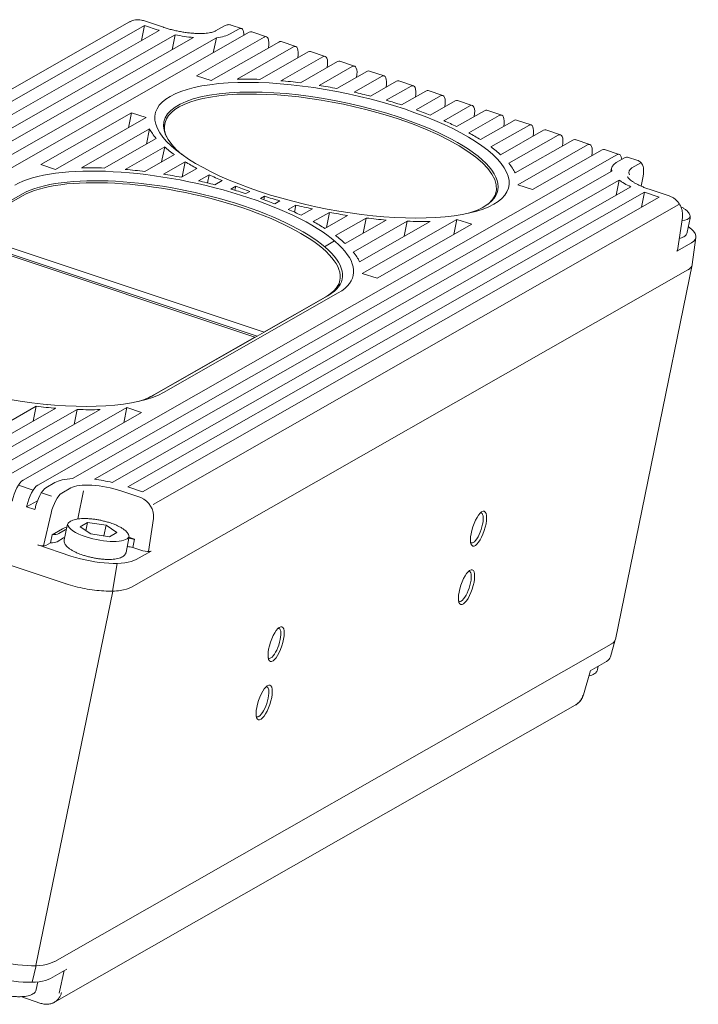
# Model space of a CAD drawing. Header units: millimetres. Extents: x 0 to 420, y 0 to 297.
# Tile 33 of 44: x 264 to 291, y 211 to 250. Entities that reach past the tile are written whole.
import ezdxf

# ---------------------------------------------------------------- set-up
doc = ezdxf.new("R2010")
doc.units = ezdxf.units.MM
doc.layers.add('1', color=7, linetype='Continuous', true_color=0xffffff)

msp = doc.modelspace()

# ---------------------------------------------------------------- linework, layer by layer
at = {"layer": '1', "color": 250, "linetype": 'Continuous', "lineweight": 18}
for p, q in [((268.086, 249.828), (247.257, 237.947)), ((269.425, 249.612), (268.632, 249.877)), ((272.517, 249.569), (272.113, 249.703)), ((248.21, 238.007), (268.678, 249.682)), ((248.792, 237.813), (269.261, 249.488)), ((249.329, 237.593), (269.889, 249.32)), ((272.827, 249.417), (249.885, 236.331)), ((268.555, 249.086), (268.678, 249.682)), ((268.678, 249.682), (269.213, 249.504)), ((269.767, 248.724), (269.889, 249.32)), ((271.847, 249.672), (271.492, 249.469)), ((272.067, 249.349), (272.422, 249.552)), ((273.504, 249.239), (272.922, 249.433)), ((270.612, 249.206), (249.771, 237.318)), ((250.023, 236.936), (271.524, 249.2)), ((270.73, 247.694), (273.41, 249.223)), ((271.312, 247.5), (273.992, 249.028)), ((271.402, 248.604), (271.524, 249.2)), ((274.669, 248.851), (274.087, 249.045)), ((272.342, 247.56), (274.575, 248.834)), ((273.244, 247.549), (275.157, 248.64)), ((275.835, 248.462), (275.252, 248.657)), ((274.074, 247.496), (275.74, 248.446)), ((274.853, 247.413), (276.322, 248.251)), ((277, 248.074), (276.417, 248.268)), ((275.592, 247.308), (276.905, 248.057)), ((276.298, 247.184), (277.488, 247.863)), ((278.165, 247.685), (277.582, 247.88)), ((271.312, 247.5), (270.73, 247.694)), ((276.975, 247.044), (278.07, 247.669)), ((277.626, 246.889), (278.653, 247.475)), ((279.33, 247.297), (278.747, 247.491)), ((278.253, 246.72), (279.235, 247.28)), ((278.856, 246.538), (279.818, 247.086)), ((280.495, 246.909), (279.912, 247.103)), ((279.437, 246.343), (280.4, 246.892)), ((279.996, 246.135), (280.983, 246.698)), ((281.66, 246.52), (281.077, 246.714)), ((264.567, 244.179), (268.159, 246.228)), ((268.037, 245.631), (268.159, 246.228)), ((268.159, 246.228), (268.742, 246.033)), ((280.531, 245.913), (281.565, 246.503)), ((281.041, 245.678), (282.148, 246.309)), ((282.825, 246.132), (282.242, 246.326)), ((265.149, 243.984), (268.742, 246.033)), ((281.525, 245.428), (282.73, 246.115)), ((281.98, 245.161), (283.313, 245.921)), ((283.99, 245.743), (283.408, 245.937)), ((266.179, 244.045), (268.877, 245.584)), ((268.755, 244.988), (268.877, 245.584)), ((269.48, 245.795), (269.439, 245.595)), ((282.401, 244.874), (283.895, 245.727)), ((282.782, 244.565), (284.478, 245.532)), ((285.155, 245.355), (284.573, 245.549)), ((267.082, 244.034), (269.14, 245.207)), ((283.108, 244.225), (285.061, 245.338)), ((283.357, 243.84), (285.643, 245.144)), ((286.32, 244.966), (285.738, 245.161)), ((267.912, 243.98), (269.475, 244.872)), ((269.352, 244.276), (269.475, 244.872)), ((283.466, 243.376), (286.226, 244.95)), ((286.808, 244.755), (284.049, 243.182)), ((287.485, 244.578), (286.903, 244.772)), ((264.449, 231.475), (287.391, 244.561)), ((268.69, 243.898), (269.861, 244.566)), ((269.429, 243.793), (270.287, 244.282)), ((270.165, 243.686), (270.287, 244.282)), ((287.715, 244.453), (287.36, 244.25)), ((288.213, 244.335), (287.81, 244.47)), ((265.149, 243.984), (264.567, 244.179)), ((287.182, 243.916), (265.822, 231.732)), ((270.135, 243.669), (270.746, 244.018)), ((287.177, 244.035), (287.148, 243.897)), ((266.691, 231.701), (287.478, 243.558)), ((270.812, 243.529), (271.234, 243.77)), ((271.168, 243.447), (271.234, 243.77)), ((271.463, 243.374), (271.748, 243.536)), ((287.356, 242.962), (287.478, 243.558)), ((288.353, 243.317), (288.427, 243.717)), ((287.936, 243.293), (267.398, 231.578)), ((268.016, 231.404), (288.484, 243.079)), ((272.09, 243.205), (272.287, 243.317)), ((272.254, 243.157), (272.287, 243.317)), ((272.694, 243.023), (272.848, 243.111)), ((282.565, 242.901), (282.607, 243.102)), ((284.049, 243.182), (283.466, 243.376)), ((288.362, 242.483), (288.484, 243.079)), ((288.484, 243.079), (289.066, 242.885)), ((289.456, 242.934), (288.662, 243.199)), ((263.844, 243.011), (261.318, 241.57)), ((263.844, 242.937), (261.4, 241.543)), ((268.598, 231.21), (289.066, 242.885)), ((273.275, 242.827), (273.432, 242.917)), ((273.404, 242.781), (273.432, 242.917)), ((273.833, 242.619), (274.039, 242.737)), ((274.368, 242.398), (274.669, 242.57)), ((274.612, 242.289), (274.669, 242.57)), ((274.878, 242.163), (275.324, 242.417)), ((275.363, 241.912), (276.005, 242.279)), ((275.818, 241.645), (276.715, 242.157)), ((275.882, 241.682), (276.005, 242.279)), ((276.239, 241.359), (277.459, 242.055)), ((276.619, 241.049), (278.244, 241.976)), ((276.946, 240.709), (279.082, 241.928)), ((277.195, 240.325), (279.998, 241.924)), ((277.303, 239.86), (281.054, 242)), ((277.336, 241.459), (277.459, 242.055)), ((278.96, 241.332), (279.082, 241.928)), ((280.932, 241.404), (281.054, 242)), ((281.054, 242), (281.637, 241.806)), ((289.783, 240.763), (289.981, 242.071)), ((290.176, 241.489), (290.29, 242.045)), ((273.417, 237.536), (261.318, 241.57)), ((281.637, 241.806), (277.886, 239.666)), ((261.038, 241.41), (273.137, 237.376)), ((273.047, 237.333), (261.038, 241.337)), ((290.376, 240.212), (290.516, 241.281)), ((290.347, 241.071), (289.762, 240.737)), ((268.159, 227.425), (290.205, 240.001)), ((287.327, 225.358), (290.372, 240.196)), ((276.356, 239.32), (276.411, 239.588)), ((277.886, 239.666), (277.303, 239.86)), ((269.434, 235.145), (276.348, 239.089)), ((273.409, 237.539), (275.853, 238.933)), ((273.417, 237.536), (275.942, 238.977)), ((268.959, 235.001), (273.047, 237.333)), ((269.028, 235.033), (273.137, 237.376)), ((273.047, 237.333), (273.045, 237.324)), ((273.137, 237.376), (273.417, 237.536)), ((260.954, 232.64), (264.382, 234.596)), ((261.536, 232.446), (265.167, 234.517)), ((263.284, 231.864), (267.977, 234.541)), ((264.259, 234), (264.382, 234.596)), ((267.855, 233.944), (267.977, 234.541)), ((267.977, 234.541), (268.56, 234.346)), ((262.119, 232.252), (266.005, 234.469)), ((262.701, 232.058), (266.921, 234.465)), ((268.56, 234.346), (263.866, 231.669)), ((265.883, 233.872), (266.005, 234.469)), ((246.744, 233.841), (265.566, 227.566)), ((265.129, 231.569), (264.773, 231.367)), ((268.598, 231.21), (268.016, 231.404)), ((264.435, 230.854), (264.005, 230.609)), ((264.014, 230.645), (264.005, 230.609)), ((264.33, 230.5), (264.005, 230.609)), ((264.33, 230.5), (264.338, 230.537)), ((265.61, 229.866), (265.495, 229.31)), ((266.121, 229.816), (266.421, 229.987)), ((266.552, 229.536), (266.121, 229.816)), ((266.421, 229.987), (266.355, 229.664)), ((266.421, 229.987), (267.154, 229.879)), ((267.154, 229.879), (267.068, 229.46)), ((267.154, 229.879), (267.585, 229.599)), ((265.015, 229.506), (264.949, 229.182)), ((265.015, 229.506), (265.423, 229.739)), ((265.278, 229.555), (265.535, 229.701)), ((267.285, 229.428), (266.552, 229.536)), ((267.585, 229.599), (267.285, 229.428)), ((265.757, 228.663), (264.448, 229.099)), ((264.949, 229.182), (264.773, 229.081)), ((265.469, 229.377), (265.211, 229.23)), ((267.944, 228.808), (268.058, 229.364)), ((268.061, 229.403), (268.281, 229.329)), ((268.214, 229.005), (268.281, 229.329)), ((268.608, 228.874), (268.214, 229.005)), ((268.933, 228.856), (268.347, 228.522)), ((265.118, 212.601), (287.163, 225.176)), ((287.134, 224.666), (287.324, 225.345)), ((287.164, 225.177), (287.163, 225.176)), ((286.327, 224.118), (286.971, 224.485)), ((286.063, 223.167), (286.344, 224.127)), ((286.621, 224.163), (286.649, 224.301)), ((286.621, 224.163), (286.622, 224.167)), ((265.108, 210.983), (285.741, 222.752)), ((264.955, 211.927), (265.598, 212.294)), ((264.389, 211.482), (264.452, 211.79)), ((264.389, 211.482), (264.39, 211.486)), ((263.772, 211.202), (264.567, 210.937))]:
    msp.add_line(p, q, dxfattribs=at)
at = {"layer": '1', "color": 250, "linetype": 'Continuous', "lineweight": 13}
for p, q in [((287.986, 244.04), (288.341, 244.243)), ((269.014, 230.71), (289.843, 242.591)), ((276.208, 241.145), (275.81, 240.918)), ((264.848, 234.665), (264.834, 234.657)), ((263.685, 231.472), (264.267, 231.278)), ((264.592, 231.17), (264.995, 231.035)), ((265.399, 231.157), (265.754, 231.359)), ((266.034, 230.131), (266.263, 231.243)), ((267.739, 231.243), (268.532, 230.978)), ((264.681, 229.062), (264.973, 230.361)), ((269.037, 230.144), (268.838, 228.837)), ((267.41, 227.272), (267.599, 228.369)), ((267.42, 227.273), (264.375, 212.43)), ((264.385, 212.43), (264.227, 211.774)), ((265.498, 212.237), (265.295, 211.34))]:
    msp.add_line(p, q, dxfattribs=at)
at = {"layer": '1', "color": 250, "linetype": 'Continuous', "lineweight": 18}
for centre, major_axis, ratio, start_param, end_param in [((268.457, 249.176), (0.372, -0.651), 0.887165, 3.112898, 3.141581), ((270.095, 250.007), (-2.155, 0.442), 0.324674, 1.216755, 1.2405), ((270.095, 250.007), (-2.155, 0.442), 0.324674, 1.541637, 1.878699), ((270.095, 250.007), (-2.155, 0.442), 0.324674, 2.360295, 2.787552), ((272.279, 248.857), (0.237, 0.711), 0.327909, 5.477986, 6.634014), ((272.685, 248.722), (-0.237, -0.711), 0.327909, 3.141592, 3.492421), ((273.267, 248.528), (0.237, 0.711), 0.327909, 5.205592, 6.634014), ((273.85, 248.333), (-0.237, -0.711), 0.327909, 3.141592, 3.492421), ((274.432, 248.139), (0.237, 0.711), 0.327909, 5.205592, 6.634014), ((275.015, 247.945), (-0.237, -0.711), 0.327909, 3.141592, 3.492421), ((275.597, 247.751), (0.237, 0.711), 0.327909, 5.205592, 6.634014), ((276.18, 247.557), (-0.237, -0.711), 0.327909, 3.141592, 3.492421), ((276.762, 247.362), (0.237, 0.711), 0.327909, 5.205592, 6.634014), ((276.103, 244.741), (-7.004, 1.437), 0.324674, 4.358348, 7.499941), ((277.345, 247.168), (-0.237, -0.711), 0.327909, 3.141592, 3.492421), ((277.927, 246.974), (0.237, 0.711), 0.327909, 5.205592, 6.634014), ((276.103, 244.741), (-7.347, 1.508), 0.324674, 5.177646, 5.315116), ((276.103, 244.741), (-7.347, 1.508), 0.324674, 4.949519, 5.058064), ((278.51, 246.78), (-0.237, -0.711), 0.327909, 3.141592, 3.492421), ((279.093, 246.585), (0.237, 0.711), 0.327909, 5.205592, 6.634014), ((276.056, 244.509), (-6.612, 1.357), 0.324674, 4.358348, 6.820179), ((276.043, 244.449), (-6.563, 1.347), 0.324674, 4.358348, 6.536797), ((276.103, 244.741), (-7.347, 1.508), 0.324674, 4.752473, 4.848394), ((276.103, 244.741), (-7.347, 1.508), 0.324674, 4.570605, 4.660247), ((279.675, 246.391), (-0.237, -0.711), 0.327909, 3.141592, 3.492421), ((280.258, 246.197), (0.237, 0.711), 0.327909, 5.205592, 6.634014), ((276.103, 244.741), (-7.347, 1.508), 0.324674, 4.39569, 4.482668), ((280.84, 246.003), (-0.237, -0.711), 0.327909, 3.141592, 3.492421), ((281.423, 245.809), (0.237, 0.711), 0.327909, 5.205592, 6.634014), ((276.103, 244.741), (-7.004, 1.437), 0.324674, 1.216755, 4.358348), ((276.103, 244.741), (-7.347, 1.508), 0.324674, 4.221925, 4.308995), ((282.005, 245.614), (-0.237, -0.711), 0.327909, 3.141592, 3.492421), ((282.588, 245.42), (0.237, 0.711), 0.327909, 5.205592, 6.634014), ((276.043, 244.449), (-6.563, 1.347), 0.324674, 2.887935, 4.358348), ((276.056, 244.509), (-6.612, 1.357), 0.324674, 2.604603, 4.358348), ((276.103, 244.741), (-7.347, 1.508), 0.324674, 4.043856, 4.133799), ((283.17, 245.226), (-0.237, -0.711), 0.327909, 3.141592, 3.492421), ((283.753, 245.032), (0.237, 0.711), 0.327909, 5.205592, 6.634014), ((276.103, 244.741), (-7.347, 1.508), 0.324674, 0.259988, 0.397458), ((276.103, 244.741), (-7.347, 1.508), 0.324674, 3.854651, 3.951191), ((284.335, 244.837), (-0.237, -0.711), 0.327909, 3.141592, 3.492421), ((284.918, 244.643), (0.237, 0.711), 0.327909, 5.205592, 6.634014), ((285.5, 244.449), (-0.237, -0.711), 0.327909, 3.141592, 3.492421), ((286.083, 244.255), (0.237, 0.711), 0.327909, 5.205592, 6.634014), ((276.103, 244.741), (-7.347, 1.508), 0.324674, 0.51704, 0.625585), ((276.103, 244.741), (-7.347, 1.508), 0.324674, 3.642841, 3.752653), ((286.666, 244.061), (-0.237, -0.711), 0.327909, 3.141592, 3.492421), ((276.103, 244.741), (-7.347, 1.508), 0.324674, 0.726709, 0.822631), ((289.332, 243.593), (-2.155, 0.442), 0.324674, 5.929144, 6.446365), ((287.248, 243.866), (0.237, 0.711), 0.327909, 5.612178, 6.634014), ((287.573, 243.758), (-0.237, -0.711), 0.327909, 3.141592, 3.492421), ((269.941, 241.225), (-7.004, 1.437), 0.324674, 2.787552, 5.929144), ((269.941, 241.225), (-7.347, 1.508), 0.324674, 5.177646, 5.315116), ((269.941, 241.225), (-7.347, 1.508), 0.324674, 4.949519, 5.058064), ((276.103, 244.741), (-7.347, 1.508), 0.324674, 3.380435, 3.521304), ((269.848, 240.935), (-6.563, 1.347), 0.324674, 2.787552, 5.929144), ((269.893, 240.994), (-6.612, 1.357), 0.324674, 2.787552, 5.929144), ((269.941, 241.225), (-7.347, 1.508), 0.324674, 4.752473, 4.848394), ((269.941, 241.225), (-7.347, 1.508), 0.324674, 4.570605, 4.660247), ((276.103, 244.741), (-7.347, 1.508), 0.324674, 0.914857, 1.004499), ((289.332, 243.593), (-2.155, 0.442), 0.324674, 0.605688, 0.934744), ((269.941, 241.225), (-7.347, 1.508), 0.324674, 4.39569, 4.482668), ((276.103, 244.741), (-7.347, 1.508), 0.324674, 1.092435, 1.179413), ((269.941, 241.225), (-7.347, 1.508), 0.324674, 4.221925, 4.308995), ((276.103, 244.741), (-7.347, 1.508), 0.324674, 1.266109, 1.353178), ((269.941, 241.225), (-7.347, 1.508), 0.324674, 4.043856, 4.133799), ((276.103, 244.741), (-7.347, 1.508), 0.324674, 1.441304, 1.531247), ((269.941, 241.225), (-7.347, 1.508), 0.324674, 3.854651, 3.951191), ((276.103, 244.741), (-7.347, 1.508), 0.324674, 1.623912, 1.720452), ((276.103, 244.741), (-7.347, 1.508), 0.324674, 1.82245, 1.932262), ((276.103, 244.741), (-7.347, 1.508), 0.324674, 2.053799, 2.194669), ((288.55, 241.668), (-1.964, 0.401), 0.324095, 2.787638, 3.763166), ((269.941, 241.225), (-7.347, 1.508), 0.324674, 3.642841, 3.752653), ((289.537, 240.812), (-0.245, 0.05), 0.324336, 2.788102, 3.158465), ((269.941, 241.225), (-7.347, 1.508), 0.324674, 3.380435, 3.521304), ((288.413, 240.598), (-1.959, 0.402), 0.324674, 2.787552, 2.788922), ((263.026, 237.281), (-7.004, 1.437), 0.324674, 5.929144, 9.070737), ((269.76, 240.345), (-6.612, 1.357), 0.324674, 3.29325, 3.297766), ((262.979, 237.05), (-6.612, 1.357), 0.324674, 2.604554, 2.787552), ((262.954, 237.003), (-6.563, 1.347), 0.324674, 2.736845, 2.787552), ((263.026, 237.281), (-7.347, 1.508), 0.324674, 1.82245, 1.932262), ((263.026, 237.281), (-7.347, 1.508), 0.324674, 2.053799, 2.194669), ((263.724, 230.974), (-0.237, -0.711), 0.327909, 3.492421, 5.010857), ((264.306, 230.78), (0.237, 0.711), 0.327909, 0.350828, 1.869265), ((264.631, 230.672), (-0.237, -0.711), 0.327909, 3.492421, 5.010857), ((267.1, 230.912), (-2.155, 0.442), 0.324674, 5.411924, 5.929144), ((267.1, 230.912), (-2.155, 0.442), 0.324674, 4.640359, 4.969416), ((281.818, 229.775), (0.198, 0.593), 0.327909, 3.49242, 6.283185), ((281.818, 229.775), (0.198, 0.593), 0.327909, 0, 0.144958), ((266.767, 229.291), (1.469, -0.302), 0.324674, 2.555884, 2.787552), ((264.717, 229.741), (-0.612, 0.126), 0.324674, 2.144051, 2.787552), ((266.767, 229.291), (1.347, -0.276), 0.324674, 2.711883, 2.787552), ((264.548, 229.156), (-0.245, 0.05), 0.325012, 1.216204, 2.787), ((264.651, 229.417), (0.612, -0.126), 0.324674, 5.285643, 5.929144), ((266.701, 228.966), (-1.347, 0.276), 0.324674, 5.853476, 5.929144), ((268.079, 229.232), (0.612, -0.126), 0.324674, 4.638271, 5.001849), ((268.145, 229.556), (-0.612, 0.126), 0.324674, 1.490957, 1.860257), ((281.818, 229.775), (0.198, 0.593), 0.327909, 2.996638, 3.49242), ((266.555, 229.122), (-1.96, 0.404), 0.325252, 1.219412, 2.78747), ((268.708, 228.931), (-0.245, 0.05), 0.324336, 1.217306, 2.788102), ((281.343, 227.459), (0.198, 0.593), 0.327909, 3.49242, 6.283185), ((281.343, 227.459), (0.198, 0.593), 0.327909, 0, 0.144958), ((266.367, 228.023), (-1.959, 0.402), 0.324674, 1.216755, 1.218126), ((281.343, 227.459), (0.198, 0.593), 0.327909, 2.996638, 3.49242), ((273.801, 225.203), (0.198, 0.593), 0.327909, 3.49242, 6.283185), ((273.801, 225.203), (0.198, 0.593), 0.327909, 0, 0.144958), ((285.381, 225.822), (-1.945, 0.471), 0.309693, 2.799814, 3.152505), ((273.801, 225.203), (0.198, 0.593), 0.327909, 2.996638, 3.49242), ((285.174, 225.082), (-1.964, 0.401), 0.324095, 2.787638, 3.118547), ((273.326, 222.886), (0.198, 0.593), 0.327909, 3.49242, 6.283185), ((273.326, 222.886), (0.198, 0.593), 0.327909, 0, 0.144958), ((273.326, 222.886), (0.198, 0.593), 0.327909, 2.996638, 3.49242), ((263.335, 213.248), (-1.952, 0.435), 0.356382, 1.2241, 2.792156), ((263.325, 213.199), (-1.959, 0.402), 0.324674, 2.786181, 2.787552), ((263.162, 212.526), (-1.96, 0.404), 0.325252, 1.219412, 2.78747)]:
    msp.add_ellipse(centre, major_axis=major_axis, ratio=ratio, start_param=start_param, end_param=end_param, dxfattribs=at)
at = {"layer": '1', "color": 250, "linetype": 'Continuous', "lineweight": 13}
for centre, major_axis, ratio, start_param, end_param in [((288.2, 243.549), (0.237, 0.711), 0.327909, 0.336385, 0.356322), ((289.332, 243.593), (1.469, -0.302), 0.324674, 2.791076, 3.386801), ((289.085, 242.389), (-1.224, 0.251), 0.324674, 2.432881, 3.039417), ((267.1, 230.912), (1.469, -0.302), 0.324674, 1.188931, 2.791076), ((265.258, 230.463), (0.237, 0.711), 0.327909, 0.356322, 1.82317), ((268.353, 230.295), (0.372, -0.651), 0.887165, 0.893161, 2.306209), ((266.853, 229.708), (-1.224, 0.251), 0.324674, 0.098379, 1.230043), ((266.853, 229.708), (-1.224, 0.251), 0.324674, 1.230043, 3.039417)]:
    msp.add_ellipse(centre, major_axis=major_axis, ratio=ratio, start_param=start_param, end_param=end_param, dxfattribs=at)
at = {"layer": '1', "color": 250, "linetype": 'Continuous', "lineweight": 18}
for centre in [(281.907, 229.745), (281.432, 227.429), (273.891, 225.173), (273.416, 222.857)]:
    msp.add_ellipse(centre, major_axis=(-0.229, -0.688), ratio=0.327909, dxfattribs=at)
for points, knots in [([(268.632, 249.877), (268.607, 249.885), (268.542, 249.903), (268.434, 249.916), (268.313, 249.91), (268.201, 249.883), (268.134, 249.853), (268.105, 249.837)], [0, 0, 0, 0, 0.142288, 0.367119, 0.590893, 0.812666, 1, 1, 1, 1]), ([(272.113, 249.701), (272.095, 249.707), (272.053, 249.72), (271.984, 249.72), (271.911, 249.703), (271.868, 249.684), (271.847, 249.672)], [0, 0, 0, 0, 0.192897, 0.463873, 0.725234, 1, 1, 1, 1]), ([(271.492, 249.469), (271.485, 249.465), (271.463, 249.454), (271.412, 249.433), (271.333, 249.411), (271.235, 249.391), (271.118, 249.377), (270.984, 249.368), (270.836, 249.366), (270.676, 249.371), (270.506, 249.384), (270.329, 249.404), (270.148, 249.431), (269.966, 249.466), (269.786, 249.507), (269.612, 249.553), (269.494, 249.59), (269.433, 249.61), (269.425, 249.612)], [0, 0, 0, 0, 0.036148, 0.096488, 0.158516, 0.222748, 0.28892, 0.356656, 0.425587, 0.495404, 0.565859, 0.636761, 0.70796, 0.779332, 0.850771, 0.922162, 0.989494, 1, 1, 1, 1]), ([(288.427, 243.717), (288.431, 243.737), (288.44, 243.795), (288.449, 243.891), (288.447, 243.996), (288.432, 244.088), (288.403, 244.167), (288.362, 244.233), (288.307, 244.287), (288.255, 244.321), (288.222, 244.331), (288.212, 244.333)], [0, 0, 0, 0, 0.076342, 0.226046, 0.38413, 0.529762, 0.647364, 0.755217, 0.859062, 0.961569, 1, 1, 1, 1]), ([(288.662, 243.199), (288.633, 243.208), (288.551, 243.236), (288.422, 243.286), (288.282, 243.347), (288.158, 243.409), (288.051, 243.471), (287.963, 243.53), (287.896, 243.584), (287.85, 243.631), (287.824, 243.666), (287.816, 243.682), (287.815, 243.684), (287.815, 243.684)], [0, 0, 0, 0, 0.056181, 0.162509, 0.268154, 0.372725, 0.475837, 0.577004, 0.675661, 0.771285, 0.863705, 0.953796, 1, 1, 1, 1]), ([(289.981, 242.071), (289.985, 242.097), (289.992, 242.164), (289.988, 242.274), (289.963, 242.398), (289.919, 242.517), (289.856, 242.629), (289.776, 242.73), (289.681, 242.817), (289.573, 242.887), (289.496, 242.92), (289.456, 242.934)], [0, 0, 0, 0, 0.072226, 0.186514, 0.301325, 0.416797, 0.532798, 0.6492, 0.765826, 0.882495, 1, 1, 1, 1]), ([(290.289, 242.045), (290.293, 242.064), (290.298, 242.106), (290.284, 242.171), (290.252, 242.237), (290.201, 242.303), (290.129, 242.371), (290.036, 242.437), (289.962, 242.481), (289.922, 242.502), (289.921, 242.502)], [0, 0, 0, 0, 0.105892, 0.231354, 0.362739, 0.508397, 0.668456, 0.833637, 0.996662, 1, 1, 1, 1]), ([(289.856, 241.244), (289.89, 241.252), (289.957, 241.272), (290.039, 241.311), (290.105, 241.359), (290.149, 241.414), (290.172, 241.459), (290.174, 241.485), (290.175, 241.489)], [0, 0, 0, 0, 0.206596, 0.435097, 0.630012, 0.804795, 0.969663, 1, 1, 1, 1]), ([(267.327, 229.973), (267.301, 229.981), (267.226, 230.005), (267.097, 230.041), (266.94, 230.078), (266.781, 230.107), (266.623, 230.129), (266.468, 230.143), (266.32, 230.149), (266.181, 230.146), (266.052, 230.135), (265.935, 230.114), (265.831, 230.084), (265.746, 230.044), (265.681, 229.996), (265.637, 229.941), (265.614, 229.896), (265.611, 229.87), (265.611, 229.866)], [0, 0, 0, 0, 0.036694, 0.106541, 0.176305, 0.246028, 0.315781, 0.385635, 0.455688, 0.526071, 0.596969, 0.668655, 0.741524, 0.815965, 0.879465, 0.936406, 0.990117, 1, 1, 1, 1]), ([(268.057, 229.364), (268.061, 229.383), (268.066, 229.425), (268.052, 229.49), (268.02, 229.556), (267.969, 229.622), (267.897, 229.689), (267.804, 229.756), (267.695, 229.82), (267.571, 229.88), (267.447, 229.931), (267.363, 229.96), (267.327, 229.973)], [0, 0, 0, 0, 0.073771, 0.161175, 0.252704, 0.354178, 0.465684, 0.580759, 0.694331, 0.806282, 0.917092, 1, 1, 1, 1]), ([(265.497, 229.31), (265.493, 229.291), (265.488, 229.249), (265.502, 229.184), (265.534, 229.118), (265.585, 229.052), (265.657, 228.984), (265.75, 228.918), (265.859, 228.854), (265.983, 228.794), (266.107, 228.743), (266.19, 228.713), (266.227, 228.701)], [0, 0, 0, 0, 0.073771, 0.161175, 0.252704, 0.354178, 0.465684, 0.580759, 0.694331, 0.806282, 0.917092, 1, 1, 1, 1]), ([(266.227, 228.701), (266.253, 228.693), (266.328, 228.669), (266.457, 228.633), (266.614, 228.596), (266.773, 228.567), (266.931, 228.545), (267.085, 228.531), (267.233, 228.525), (267.373, 228.528), (267.502, 228.539), (267.619, 228.56), (267.723, 228.59), (267.808, 228.63), (267.873, 228.678), (267.917, 228.733), (267.94, 228.778), (267.943, 228.804), (267.943, 228.808)], [0, 0, 0, 0, 0.036694, 0.106541, 0.176305, 0.246028, 0.315781, 0.385635, 0.455688, 0.526071, 0.596969, 0.668655, 0.741524, 0.815965, 0.879465, 0.936406, 0.990117, 1, 1, 1, 1]), ([(268.159, 227.425), (268.054, 227.366), (267.902, 227.321), (267.529, 227.271), (267.308, 227.264), (266.828, 227.29), (266.571, 227.323), (266.058, 227.421), (265.802, 227.487), (265.568, 227.565)], [0, 0, 0, 0, 0.25, 0.25, 0.5, 0.5, 0.75, 0.75, 1, 1, 1, 1]), ([(286.282, 223.914), (286.286, 223.915), (286.326, 223.924), (286.4, 223.945), (286.484, 223.985), (286.55, 224.033), (286.594, 224.088), (286.617, 224.136), (286.62, 224.164), (286.62, 224.171)], [0, 0, 0, 0, 0.019677, 0.23129, 0.447469, 0.631872, 0.79723, 0.953207, 1, 1, 1, 1]), ([(285.741, 222.752), (285.755, 222.76), (285.786, 222.78), (285.834, 222.816), (285.881, 222.86), (285.924, 222.909), (285.962, 222.963), (285.995, 223.021), (286.023, 223.084), (286.038, 223.128), (286.044, 223.15)], [0, 0, 0, 0, 0.09619, 0.225306, 0.354422, 0.483537, 0.612653, 0.741769, 0.870884, 1, 1, 1, 1]), ([(285.753, 222.763), (285.764, 222.768), (285.822, 222.798), (285.91, 222.883), (286.006, 223.014), (286.048, 223.114), (286.063, 223.168)], [0, 0, 0, 0, 0.071323, 0.382629, 0.692449, 1, 1, 1, 1]), ([(262.672, 211.375), (262.698, 211.367), (262.773, 211.343), (262.902, 211.307), (263.059, 211.27), (263.218, 211.241), (263.376, 211.219), (263.53, 211.205), (263.678, 211.199), (263.818, 211.202), (263.947, 211.213), (264.064, 211.234), (264.168, 211.264), (264.253, 211.304), (264.318, 211.352), (264.362, 211.407), (264.386, 211.455), (264.388, 211.483), (264.388, 211.49)], [0, 0, 0, 0, 0.036467, 0.105881, 0.175214, 0.244505, 0.313826, 0.383247, 0.452867, 0.522814, 0.593273, 0.664515, 0.736933, 0.810913, 0.87402, 0.930608, 0.983987, 1, 1, 1, 1]), ([(265.388, 211.368), (265.383, 211.346), (265.371, 211.304), (265.347, 211.245), (265.318, 211.189), (265.283, 211.137), (265.243, 211.089), (265.198, 211.046), (265.15, 211.008), (265.11, 210.984), (265.088, 210.972), (265.083, 210.97)], [0, 0, 0, 0, 0.121304, 0.242608, 0.363912, 0.485216, 0.60652, 0.727824, 0.849128, 0.970432, 1, 1, 1, 1]), ([(264.568, 210.937), (264.621, 210.92), (264.727, 210.897), (264.888, 210.903), (265.008, 210.931), (265.067, 210.965), (265.081, 210.974)], [0, 0, 0, 0, 0.298729, 0.600523, 0.904089, 1, 1, 1, 1])]:
    msp.add_open_spline(points, degree=3, knots=knots, dxfattribs=at)
msp.add_open_spline([(290.372, 240.196), (290.357, 240.122), (290.3, 240.055), (290.206, 240.001)], degree=3, dxfattribs=at)

doc.saveas('drawing.dxf')
